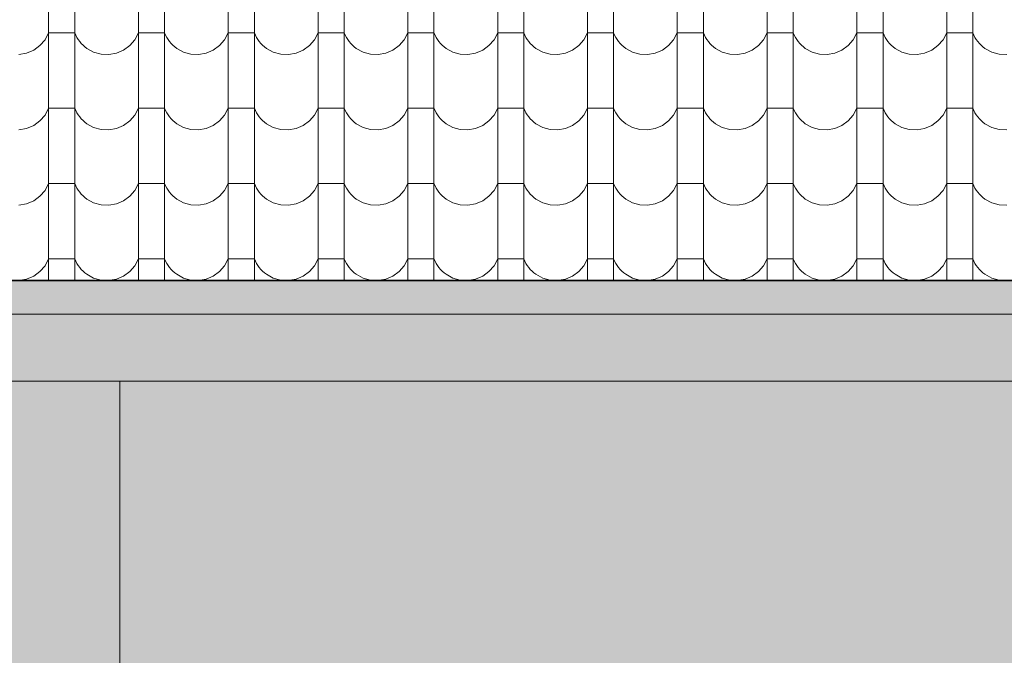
# Model space of a CAD drawing. Header units: millimetres. Extents: x -68772 to 137055, y -73300 to 19650.
# Tile 104 of 212: x 73473 to 75825, y -62055 to -60535. Entities that reach past the tile are written whole.
import ezdxf

# ---------------------------------------------------------------- set-up
doc = ezdxf.new("R2010")
doc.units = ezdxf.units.MM
doc.header["$MEASUREMENT"] = 0
for name, color, linetype, lineweight in [('Nowe_220-A Ściany_Nr_pióra__1', 7, 'Continuous', 18), ('Nowe_810-G Ogólne_Nr_pióra__1', 7, 'Continuous', 18), ('Nowe_810-G Ogólne_Nr_pióra__26', 13, 'Continuous', 18), ('Nowe_810-G Ogólne_Nr_pióra__9', 254, 'Continuous', 18)]:
    doc.layers.add(name, color=color, linetype=linetype, lineweight=lineweight)

# ---------------------------------------------------------------- blocks, each defined once
blk = doc.blocks.new('*X52')
at = {"layer": 'Nowe_810-G Ogólne_Nr_pióra__26', "color": 13, "linetype": 'Continuous', "lineweight": 18}
for p, q in [((73542.3, -60496.8), (73542.3, -60676.8)), ((73604.7, -60496.8), (73604.7, -60676.8)), ((73756.8, -60496.8), (73756.8, -60676.8)), ((73819.2, -60496.8), (73819.2, -60676.8)), ((73971.3, -60496.8), (73971.3, -60676.8)), ((74033.7, -60496.8), (74033.7, -60676.8)), ((74185.8, -60496.8), (74185.8, -60676.8)), ((74248.2, -60496.8), (74248.2, -60676.8)), ((74400.3, -60496.8), (74400.3, -60676.8)), ((74462.7, -60496.8), (74462.7, -60676.8)), ((74614.8, -60496.8), (74614.8, -60676.8)), ((74677.2, -60496.8), (74677.2, -60676.8)), ((74829.3, -60496.8), (74829.3, -60676.8)), ((74891.7, -60496.8), (74891.7, -60676.8)), ((75043.8, -60496.8), (75043.8, -60676.8)), ((75106.2, -60496.8), (75106.2, -60676.8)), ((75258.3, -60496.8), (75258.3, -60676.8)), ((75320.7, -60496.8), (75320.7, -60676.8)), ((75472.8, -60496.8), (75472.8, -60676.8)), ((75535.2, -60496.8), (75535.2, -60676.8)), ((75687.3, -60496.8), (75687.3, -60676.8)), ((75749.7, -60496.8), (75749.7, -60676.8)), ((73533.6, -60583.3), (73542.3, -60567)), ((73573.5, -60567), (73542.3, -60567)), ((73604.7, -60567), (73573.5, -60567)), ((73604.7, -60567), (73607.1, -60572.5)), ((73607.1, -60572.5), (73609.9, -60577.7)), ((73609.9, -60577.7), (73613, -60582.7)), ((73748.1, -60583.3), (73756.8, -60567)), ((73788, -60567), (73756.8, -60567)), ((73819.2, -60567), (73788, -60567)), ((73819.2, -60567), (73821.6, -60572.5)), ((73821.6, -60572.5), (73824.4, -60577.7)), ((73824.4, -60577.7), (73827.5, -60582.7)), ((73962.6, -60583.3), (73971.3, -60567)), ((74002.5, -60567), (73971.3, -60567)), ((74033.7, -60567), (74002.5, -60567)), ((74033.7, -60567), (74036.1, -60572.5)), ((74036.1, -60572.5), (74038.9, -60577.7)), ((74038.9, -60577.7), (74042, -60582.7)), ((74177.1, -60583.3), (74185.8, -60567)), ((74217, -60567), (74185.8, -60567)), ((74248.2, -60567), (74217, -60567)), ((74248.2, -60567), (74250.6, -60572.5)), ((74250.6, -60572.5), (74253.4, -60577.7)), ((74253.4, -60577.7), (74256.5, -60582.7)), ((74391.6, -60583.3), (74400.3, -60567)), ((74431.5, -60567), (74400.3, -60567)), ((74462.7, -60567), (74431.5, -60567)), ((74462.7, -60567), (74465.1, -60572.5)), ((74465.1, -60572.5), (74467.9, -60577.7)), ((74467.9, -60577.7), (74471, -60582.7)), ((74606.1, -60583.3), (74614.8, -60567)), ((74646, -60567), (74614.8, -60567)), ((74677.2, -60567), (74646, -60567)), ((74677.2, -60567), (74679.6, -60572.5)), ((74679.6, -60572.5), (74682.4, -60577.7)), ((74682.4, -60577.7), (74685.5, -60582.7)), ((74820.6, -60583.3), (74829.3, -60567)), ((74860.5, -60567), (74829.3, -60567)), ((74891.7, -60567), (74860.5, -60567)), ((74891.7, -60567), (74894.1, -60572.5)), ((74894.1, -60572.5), (74896.9, -60577.7)), ((74896.9, -60577.7), (74900, -60582.7)), ((75035.1, -60583.3), (75043.8, -60567)), ((75075, -60567), (75043.8, -60567)), ((75106.2, -60567), (75075, -60567)), ((75106.2, -60567), (75108.6, -60572.5)), ((75108.6, -60572.5), (75111.4, -60577.7)), ((75111.4, -60577.7), (75114.5, -60582.7)), ((75249.6, -60583.3), (75258.3, -60567)), ((75289.5, -60567), (75258.3, -60567)), ((75320.7, -60567), (75289.5, -60567)), ((75320.7, -60567), (75323.1, -60572.5)), ((75323.1, -60572.5), (75325.9, -60577.7)), ((75325.9, -60577.7), (75329, -60582.7)), ((75464.1, -60583.3), (75472.8, -60567)), ((75504, -60567), (75472.8, -60567)), ((75535.2, -60567), (75504, -60567)), ((75535.2, -60567), (75537.6, -60572.5)), ((75537.6, -60572.5), (75540.4, -60577.7)), ((75540.4, -60577.7), (75543.5, -60582.7)), ((75678.6, -60583.3), (75687.3, -60567)), ((75718.5, -60567), (75687.3, -60567)), ((75749.7, -60567), (75718.5, -60567)), ((75749.7, -60567), (75752.1, -60572.5)), ((75752.1, -60572.5), (75754.9, -60577.7)), ((75754.9, -60577.7), (75758, -60582.7)), ((73506.6, -60608.1), (73521.5, -60597.3)), ((73521.5, -60597.3), (73533.6, -60583.3)), ((73613, -60582.7), (73616.5, -60587.5)), ((73616.5, -60587.5), (73620.3, -60592)), ((73620.3, -60592), (73624.4, -60596.3)), ((73624.4, -60596.3), (73628.9, -60600.2)), ((73628.9, -60600.2), (73633.6, -60603.8)), ((73633.6, -60603.8), (73649.8, -60612.7)), ((73721.1, -60608.1), (73736, -60597.3)), ((73736, -60597.3), (73748.1, -60583.3)), ((73827.5, -60582.7), (73831, -60587.5)), ((73831, -60587.5), (73834.8, -60592)), ((73834.8, -60592), (73838.9, -60596.3)), ((73838.9, -60596.3), (73843.4, -60600.2)), ((73843.4, -60600.2), (73848.1, -60603.8)), ((73848.1, -60603.8), (73864.3, -60612.7)), ((73935.6, -60608.1), (73950.5, -60597.3)), ((73950.5, -60597.3), (73962.6, -60583.3)), ((74042, -60582.7), (74045.5, -60587.5)), ((74045.5, -60587.5), (74049.3, -60592)), ((74049.3, -60592), (74053.4, -60596.3)), ((74053.4, -60596.3), (74057.9, -60600.2)), ((74057.9, -60600.2), (74062.6, -60603.8)), ((74062.6, -60603.8), (74078.8, -60612.7)), ((74150.1, -60608.1), (74165, -60597.3)), ((74165, -60597.3), (74177.1, -60583.3)), ((74256.5, -60582.7), (74260, -60587.5)), ((74260, -60587.5), (74263.8, -60592)), ((74263.8, -60592), (74267.9, -60596.3)), ((74267.9, -60596.3), (74272.4, -60600.2)), ((74272.4, -60600.2), (74277.1, -60603.8)), ((74277.1, -60603.8), (74293.3, -60612.7)), ((74364.6, -60608.1), (74379.5, -60597.3)), ((74379.5, -60597.3), (74391.6, -60583.3)), ((74471, -60582.7), (74474.5, -60587.5)), ((74474.5, -60587.5), (74478.3, -60592)), ((74478.3, -60592), (74482.4, -60596.3)), ((74482.4, -60596.3), (74486.9, -60600.2)), ((74486.9, -60600.2), (74491.6, -60603.8)), ((74491.6, -60603.8), (74507.8, -60612.7)), ((74579.1, -60608.1), (74594, -60597.3)), ((74594, -60597.3), (74606.1, -60583.3)), ((74685.5, -60582.7), (74689, -60587.5)), ((74689, -60587.5), (74692.8, -60592)), ((74692.8, -60592), (74696.9, -60596.3)), ((74696.9, -60596.3), (74701.4, -60600.2)), ((74701.4, -60600.2), (74706.1, -60603.8)), ((74706.1, -60603.8), (74722.3, -60612.7)), ((74793.6, -60608.1), (74808.5, -60597.3)), ((74808.5, -60597.3), (74820.6, -60583.3)), ((74900, -60582.7), (74903.5, -60587.5)), ((74903.5, -60587.5), (74907.3, -60592)), ((74907.3, -60592), (74911.4, -60596.3)), ((74911.4, -60596.3), (74915.9, -60600.2)), ((74915.9, -60600.2), (74920.6, -60603.8)), ((74920.6, -60603.8), (74936.8, -60612.7)), ((75008.1, -60608.1), (75023, -60597.3)), ((75023, -60597.3), (75035.1, -60583.3)), ((75114.5, -60582.7), (75118, -60587.5)), ((75118, -60587.5), (75121.8, -60592)), ((75121.8, -60592), (75125.9, -60596.3)), ((75125.9, -60596.3), (75130.4, -60600.2)), ((75130.4, -60600.2), (75135.1, -60603.8)), ((75135.1, -60603.8), (75151.3, -60612.7)), ((75222.6, -60608.1), (75237.5, -60597.3)), ((75237.5, -60597.3), (75249.6, -60583.3)), ((75329, -60582.7), (75332.5, -60587.5)), ((75332.5, -60587.5), (75336.3, -60592)), ((75336.3, -60592), (75340.4, -60596.3)), ((75340.4, -60596.3), (75344.9, -60600.2)), ((75344.9, -60600.2), (75349.6, -60603.8)), ((75349.6, -60603.8), (75365.8, -60612.7)), ((75437.1, -60608.1), (75452, -60597.3)), ((75452, -60597.3), (75464.1, -60583.3)), ((75543.5, -60582.7), (75547, -60587.5)), ((75547, -60587.5), (75550.8, -60592)), ((75550.8, -60592), (75554.9, -60596.3)), ((75554.9, -60596.3), (75559.4, -60600.2)), ((75559.4, -60600.2), (75564.1, -60603.8)), ((75564.1, -60603.8), (75580.3, -60612.7)), ((75651.6, -60608.1), (75666.5, -60597.3)), ((75666.5, -60597.3), (75678.6, -60583.3)), ((75758, -60582.7), (75761.5, -60587.5)), ((75761.5, -60587.5), (75765.3, -60592)), ((75765.3, -60592), (75769.4, -60596.3)), ((75769.4, -60596.3), (75773.9, -60600.2)), ((75773.9, -60600.2), (75778.6, -60603.8)), ((75778.6, -60603.8), (75794.8, -60612.7)), ((73471.4, -60618.6), (73489.6, -60615.4)), ((73489.6, -60615.4), (73506.6, -60608.1)), ((73649.8, -60612.7), (73667.5, -60617.7)), ((73667.5, -60617.7), (73685.9, -60618.6)), ((73685.9, -60618.6), (73704.1, -60615.4)), ((73704.1, -60615.4), (73721.1, -60608.1)), ((73864.3, -60612.7), (73882, -60617.7)), ((73882, -60617.7), (73900.4, -60618.6)), ((73900.4, -60618.6), (73918.6, -60615.4)), ((73918.6, -60615.4), (73935.6, -60608.1)), ((74078.8, -60612.7), (74096.5, -60617.7)), ((74096.5, -60617.7), (74114.9, -60618.6)), ((74114.9, -60618.6), (74133.1, -60615.4)), ((74133.1, -60615.4), (74150.1, -60608.1)), ((74293.3, -60612.7), (74311, -60617.7)), ((74311, -60617.7), (74329.4, -60618.6)), ((74329.4, -60618.6), (74347.6, -60615.4)), ((74347.6, -60615.4), (74364.6, -60608.1)), ((74507.8, -60612.7), (74525.5, -60617.7)), ((74525.5, -60617.7), (74543.9, -60618.6)), ((74543.9, -60618.6), (74562.1, -60615.4)), ((74562.1, -60615.4), (74579.1, -60608.1)), ((74722.3, -60612.7), (74740, -60617.7)), ((74740, -60617.7), (74758.4, -60618.6)), ((74758.4, -60618.6), (74776.6, -60615.4)), ((74776.6, -60615.4), (74793.6, -60608.1)), ((74936.8, -60612.7), (74954.5, -60617.7)), ((74954.5, -60617.7), (74972.9, -60618.6)), ((74972.9, -60618.6), (74991.1, -60615.4)), ((74991.1, -60615.4), (75008.1, -60608.1)), ((75151.3, -60612.7), (75169, -60617.7)), ((75169, -60617.7), (75187.4, -60618.6)), ((75187.4, -60618.6), (75205.6, -60615.4)), ((75205.6, -60615.4), (75222.6, -60608.1)), ((75365.8, -60612.7), (75383.5, -60617.7)), ((75383.5, -60617.7), (75401.9, -60618.6)), ((75401.9, -60618.6), (75420.1, -60615.4)), ((75420.1, -60615.4), (75437.1, -60608.1)), ((75580.3, -60612.7), (75598, -60617.7)), ((75598, -60617.7), (75616.4, -60618.6)), ((75616.4, -60618.6), (75634.6, -60615.4)), ((75634.6, -60615.4), (75651.6, -60608.1)), ((75794.8, -60612.7), (75812.5, -60617.7)), ((75812.5, -60617.7), (75830.9, -60618.6)), ((73542.3, -60676.8), (73542.3, -60856.9)), ((73604.7, -60676.8), (73604.7, -60856.9)), ((73756.8, -60676.8), (73756.8, -60856.9)), ((73819.2, -60676.8), (73819.2, -60856.9)), ((73971.3, -60676.8), (73971.3, -60856.9)), ((74033.7, -60676.8), (74033.7, -60856.9)), ((74185.8, -60676.8), (74185.8, -60856.9)), ((74248.2, -60676.8), (74248.2, -60856.9)), ((74400.3, -60676.8), (74400.3, -60856.9)), ((74462.7, -60676.8), (74462.7, -60856.9)), ((74614.8, -60676.8), (74614.8, -60856.9)), ((74677.2, -60676.8), (74677.2, -60856.9)), ((74829.3, -60676.8), (74829.3, -60856.9)), ((74891.7, -60676.8), (74891.7, -60856.9)), ((75043.8, -60676.8), (75043.8, -60856.9)), ((75106.2, -60676.8), (75106.2, -60856.9)), ((75258.3, -60676.8), (75258.3, -60856.9)), ((75320.7, -60676.8), (75320.7, -60856.9)), ((75472.8, -60676.8), (75472.8, -60856.9)), ((75535.2, -60676.8), (75535.2, -60856.9)), ((75687.3, -60676.8), (75687.3, -60856.9)), ((75749.7, -60676.8), (75749.7, -60856.9)), ((73533.6, -60763.4), (73542.3, -60747.1)), ((73573.5, -60747.1), (73542.3, -60747.1)), ((73604.7, -60747.1), (73573.5, -60747.1)), ((73604.7, -60747.1), (73607.1, -60752.5)), ((73748.1, -60763.4), (73756.8, -60747.1)), ((73788, -60747.1), (73756.8, -60747.1)), ((73819.2, -60747.1), (73788, -60747.1)), ((73819.2, -60747.1), (73821.6, -60752.5)), ((73962.6, -60763.4), (73971.3, -60747.1)), ((74002.5, -60747.1), (73971.3, -60747.1)), ((74033.7, -60747.1), (74002.5, -60747.1)), ((74033.7, -60747.1), (74036.1, -60752.5)), ((74177.1, -60763.4), (74185.8, -60747.1)), ((74217, -60747.1), (74185.8, -60747.1)), ((74248.2, -60747.1), (74217, -60747.1)), ((74248.2, -60747.1), (74250.6, -60752.5)), ((74391.6, -60763.4), (74400.3, -60747.1)), ((74431.5, -60747.1), (74400.3, -60747.1)), ((74462.7, -60747.1), (74431.5, -60747.1)), ((74462.7, -60747.1), (74465.1, -60752.5)), ((74606.1, -60763.4), (74614.8, -60747.1)), ((74646, -60747.1), (74614.8, -60747.1)), ((74677.2, -60747.1), (74646, -60747.1)), ((74677.2, -60747.1), (74679.6, -60752.5)), ((74820.6, -60763.4), (74829.3, -60747.1)), ((74860.5, -60747.1), (74829.3, -60747.1)), ((74891.7, -60747.1), (74860.5, -60747.1)), ((74891.7, -60747.1), (74894.1, -60752.5)), ((75035.1, -60763.4), (75043.8, -60747.1)), ((75075, -60747.1), (75043.8, -60747.1)), ((75106.2, -60747.1), (75075, -60747.1)), ((75106.2, -60747.1), (75108.6, -60752.5)), ((75249.6, -60763.4), (75258.3, -60747.1)), ((75289.5, -60747.1), (75258.3, -60747.1)), ((75320.7, -60747.1), (75289.5, -60747.1)), ((75320.7, -60747.1), (75323.1, -60752.5)), ((75464.1, -60763.4), (75472.8, -60747.1)), ((75504, -60747.1), (75472.8, -60747.1)), ((75535.2, -60747.1), (75504, -60747.1)), ((75535.2, -60747.1), (75537.6, -60752.5)), ((75678.6, -60763.4), (75687.3, -60747.1)), ((75718.5, -60747.1), (75687.3, -60747.1)), ((75749.7, -60747.1), (75718.5, -60747.1)), ((75749.7, -60747.1), (75752.1, -60752.5)), ((73521.5, -60777.3), (73533.6, -60763.4)), ((73607.1, -60752.5), (73609.9, -60757.8)), ((73609.9, -60757.8), (73613, -60762.8)), ((73613, -60762.8), (73616.5, -60767.6)), ((73616.5, -60767.6), (73620.3, -60772.1)), ((73736, -60777.3), (73748.1, -60763.4)), ((73821.6, -60752.5), (73824.4, -60757.8)), ((73824.4, -60757.8), (73827.5, -60762.8)), ((73827.5, -60762.8), (73831, -60767.6)), ((73831, -60767.6), (73834.8, -60772.1)), ((73950.5, -60777.3), (73962.6, -60763.4)), ((74036.1, -60752.5), (74038.9, -60757.8)), ((74038.9, -60757.8), (74042, -60762.8)), ((74042, -60762.8), (74045.5, -60767.6)), ((74045.5, -60767.6), (74049.3, -60772.1)), ((74165, -60777.3), (74177.1, -60763.4)), ((74250.6, -60752.5), (74253.4, -60757.8)), ((74253.4, -60757.8), (74256.5, -60762.8)), ((74256.5, -60762.8), (74260, -60767.6)), ((74260, -60767.6), (74263.8, -60772.1)), ((74379.5, -60777.3), (74391.6, -60763.4)), ((74465.1, -60752.5), (74467.9, -60757.8)), ((74467.9, -60757.8), (74471, -60762.8)), ((74471, -60762.8), (74474.5, -60767.6)), ((74474.5, -60767.6), (74478.3, -60772.1)), ((74594, -60777.3), (74606.1, -60763.4)), ((74679.6, -60752.5), (74682.4, -60757.8)), ((74682.4, -60757.8), (74685.5, -60762.8)), ((74685.5, -60762.8), (74689, -60767.6)), ((74689, -60767.6), (74692.8, -60772.1)), ((74808.5, -60777.3), (74820.6, -60763.4)), ((74894.1, -60752.5), (74896.9, -60757.8)), ((74896.9, -60757.8), (74900, -60762.8)), ((74900, -60762.8), (74903.5, -60767.6)), ((74903.5, -60767.6), (74907.3, -60772.1)), ((75023, -60777.3), (75035.1, -60763.4)), ((75108.6, -60752.5), (75111.4, -60757.8)), ((75111.4, -60757.8), (75114.5, -60762.8)), ((75114.5, -60762.8), (75118, -60767.6)), ((75118, -60767.6), (75121.8, -60772.1)), ((75237.5, -60777.3), (75249.6, -60763.4)), ((75323.1, -60752.5), (75325.9, -60757.8)), ((75325.9, -60757.8), (75329, -60762.8)), ((75329, -60762.8), (75332.5, -60767.6)), ((75332.5, -60767.6), (75336.3, -60772.1)), ((75452, -60777.3), (75464.1, -60763.4)), ((75537.6, -60752.5), (75540.4, -60757.8)), ((75540.4, -60757.8), (75543.5, -60762.8)), ((75543.5, -60762.8), (75547, -60767.6)), ((75547, -60767.6), (75550.8, -60772.1)), ((75666.5, -60777.3), (75678.6, -60763.4)), ((75752.1, -60752.5), (75754.9, -60757.8)), ((75754.9, -60757.8), (75758, -60762.8)), ((75758, -60762.8), (75761.5, -60767.6)), ((75761.5, -60767.6), (75765.3, -60772.1)), ((73489.6, -60795.4), (73506.6, -60788.2)), ((73506.6, -60788.2), (73521.5, -60777.3)), ((73620.3, -60772.1), (73624.4, -60776.3)), ((73624.4, -60776.3), (73628.9, -60780.2)), ((73628.9, -60780.2), (73633.6, -60783.8)), ((73633.6, -60783.8), (73649.8, -60792.7)), ((73649.8, -60792.7), (73667.5, -60797.7)), ((73704.1, -60795.4), (73721.1, -60788.2)), ((73721.1, -60788.2), (73736, -60777.3)), ((73834.8, -60772.1), (73838.9, -60776.3)), ((73838.9, -60776.3), (73843.4, -60780.2)), ((73843.4, -60780.2), (73848.1, -60783.8)), ((73848.1, -60783.8), (73864.3, -60792.7)), ((73864.3, -60792.7), (73882, -60797.7)), ((73918.6, -60795.4), (73935.6, -60788.2)), ((73935.6, -60788.2), (73950.5, -60777.3)), ((74049.3, -60772.1), (74053.4, -60776.3)), ((74053.4, -60776.3), (74057.9, -60780.2)), ((74057.9, -60780.2), (74062.6, -60783.8)), ((74062.6, -60783.8), (74078.8, -60792.7)), ((74078.8, -60792.7), (74096.5, -60797.7)), ((74133.1, -60795.4), (74150.1, -60788.2)), ((74150.1, -60788.2), (74165, -60777.3)), ((74263.8, -60772.1), (74267.9, -60776.3)), ((74267.9, -60776.3), (74272.4, -60780.2)), ((74272.4, -60780.2), (74277.1, -60783.8)), ((74277.1, -60783.8), (74293.3, -60792.7)), ((74293.3, -60792.7), (74311, -60797.7)), ((74347.6, -60795.4), (74364.6, -60788.2)), ((74364.6, -60788.2), (74379.5, -60777.3)), ((74478.3, -60772.1), (74482.4, -60776.3)), ((74482.4, -60776.3), (74486.9, -60780.2)), ((74486.9, -60780.2), (74491.6, -60783.8)), ((74491.6, -60783.8), (74507.8, -60792.7)), ((74507.8, -60792.7), (74525.5, -60797.7)), ((74562.1, -60795.4), (74579.1, -60788.2)), ((74579.1, -60788.2), (74594, -60777.3)), ((74692.8, -60772.1), (74696.9, -60776.3)), ((74696.9, -60776.3), (74701.4, -60780.2)), ((74701.4, -60780.2), (74706.1, -60783.8)), ((74706.1, -60783.8), (74722.3, -60792.7)), ((74722.3, -60792.7), (74740, -60797.7)), ((74776.6, -60795.4), (74793.6, -60788.2)), ((74793.6, -60788.2), (74808.5, -60777.3)), ((74907.3, -60772.1), (74911.4, -60776.3)), ((74911.4, -60776.3), (74915.9, -60780.2)), ((74915.9, -60780.2), (74920.6, -60783.8)), ((74920.6, -60783.8), (74936.8, -60792.7)), ((74936.8, -60792.7), (74954.5, -60797.7)), ((74991.1, -60795.4), (75008.1, -60788.2)), ((75008.1, -60788.2), (75023, -60777.3)), ((75121.8, -60772.1), (75125.9, -60776.3)), ((75125.9, -60776.3), (75130.4, -60780.2)), ((75130.4, -60780.2), (75135.1, -60783.8)), ((75135.1, -60783.8), (75151.3, -60792.7)), ((75151.3, -60792.7), (75169, -60797.7)), ((75205.6, -60795.4), (75222.6, -60788.2)), ((75222.6, -60788.2), (75237.5, -60777.3)), ((75336.3, -60772.1), (75340.4, -60776.3)), ((75340.4, -60776.3), (75344.9, -60780.2)), ((75344.9, -60780.2), (75349.6, -60783.8)), ((75349.6, -60783.8), (75365.8, -60792.7)), ((75365.8, -60792.7), (75383.5, -60797.7)), ((75420.1, -60795.4), (75437.1, -60788.2)), ((75437.1, -60788.2), (75452, -60777.3)), ((75550.8, -60772.1), (75554.9, -60776.3)), ((75554.9, -60776.3), (75559.4, -60780.2)), ((75559.4, -60780.2), (75564.1, -60783.8)), ((75564.1, -60783.8), (75580.3, -60792.7)), ((75580.3, -60792.7), (75598, -60797.7)), ((75634.6, -60795.4), (75651.6, -60788.2)), ((75651.6, -60788.2), (75666.5, -60777.3)), ((75765.3, -60772.1), (75769.4, -60776.3)), ((75769.4, -60776.3), (75773.9, -60780.2)), ((75773.9, -60780.2), (75778.6, -60783.8)), ((75778.6, -60783.8), (75794.8, -60792.7)), ((75794.8, -60792.7), (75812.5, -60797.7)), ((73471.4, -60798.7), (73489.6, -60795.4)), ((73667.5, -60797.7), (73685.9, -60798.7)), ((73685.9, -60798.7), (73704.1, -60795.4)), ((73882, -60797.7), (73900.4, -60798.7)), ((73900.4, -60798.7), (73918.6, -60795.4)), ((74096.5, -60797.7), (74114.9, -60798.7)), ((74114.9, -60798.7), (74133.1, -60795.4)), ((74311, -60797.7), (74329.4, -60798.7)), ((74329.4, -60798.7), (74347.6, -60795.4)), ((74525.5, -60797.7), (74543.9, -60798.7)), ((74543.9, -60798.7), (74562.1, -60795.4)), ((74740, -60797.7), (74758.4, -60798.7)), ((74758.4, -60798.7), (74776.6, -60795.4)), ((74954.5, -60797.7), (74972.9, -60798.7)), ((74972.9, -60798.7), (74991.1, -60795.4)), ((75169, -60797.7), (75187.4, -60798.7)), ((75187.4, -60798.7), (75205.6, -60795.4)), ((75383.5, -60797.7), (75401.9, -60798.7)), ((75401.9, -60798.7), (75420.1, -60795.4)), ((75598, -60797.7), (75616.4, -60798.7)), ((75616.4, -60798.7), (75634.6, -60795.4)), ((75812.5, -60797.7), (75830.9, -60798.7)), ((73542.3, -60856.9), (73542.3, -61036.9)), ((73604.7, -60856.9), (73604.7, -61036.9)), ((73756.8, -60856.9), (73756.8, -61036.9)), ((73819.2, -60856.9), (73819.2, -61036.9)), ((73971.3, -60856.9), (73971.3, -61036.9)), ((74033.7, -60856.9), (74033.7, -61036.9)), ((74185.8, -60856.9), (74185.8, -61036.9)), ((74248.2, -60856.9), (74248.2, -61036.9)), ((74400.3, -60856.9), (74400.3, -61036.9)), ((74462.7, -60856.9), (74462.7, -61036.9)), ((74614.8, -60856.9), (74614.8, -61036.9)), ((74677.2, -60856.9), (74677.2, -61036.9)), ((74829.3, -60856.9), (74829.3, -61036.9)), ((74891.7, -60856.9), (74891.7, -61036.9)), ((75043.8, -60856.9), (75043.8, -61036.9)), ((75106.2, -60856.9), (75106.2, -61036.9)), ((75258.3, -60856.9), (75258.3, -61036.9)), ((75320.7, -60856.9), (75320.7, -61036.9)), ((75472.8, -60856.9), (75472.8, -61036.9)), ((75535.2, -60856.9), (75535.2, -61036.9)), ((75687.3, -60856.9), (75687.3, -61036.9)), ((75749.7, -60856.9), (75749.7, -61036.9)), ((73533.6, -60943.4), (73542.3, -60927.1)), ((73573.5, -60927.1), (73542.3, -60927.1)), ((73604.7, -60927.1), (73573.5, -60927.1)), ((73604.7, -60927.1), (73607.1, -60932.6)), ((73607.1, -60932.6), (73609.9, -60937.8)), ((73748.1, -60943.4), (73756.8, -60927.1)), ((73788, -60927.1), (73756.8, -60927.1)), ((73819.2, -60927.1), (73788, -60927.1)), ((73819.2, -60927.1), (73821.6, -60932.6)), ((73821.6, -60932.6), (73824.4, -60937.8)), ((73962.6, -60943.4), (73971.3, -60927.1)), ((74002.5, -60927.1), (73971.3, -60927.1)), ((74033.7, -60927.1), (74002.5, -60927.1)), ((74033.7, -60927.1), (74036.1, -60932.6)), ((74036.1, -60932.6), (74038.9, -60937.8)), ((74177.1, -60943.4), (74185.8, -60927.1)), ((74217, -60927.1), (74185.8, -60927.1)), ((74248.2, -60927.1), (74217, -60927.1)), ((74248.2, -60927.1), (74250.6, -60932.6)), ((74250.6, -60932.6), (74253.4, -60937.8)), ((74391.6, -60943.4), (74400.3, -60927.1)), ((74431.5, -60927.1), (74400.3, -60927.1)), ((74462.7, -60927.1), (74431.5, -60927.1)), ((74462.7, -60927.1), (74465.1, -60932.6)), ((74465.1, -60932.6), (74467.9, -60937.8)), ((74606.1, -60943.4), (74614.8, -60927.1)), ((74646, -60927.1), (74614.8, -60927.1)), ((74677.2, -60927.1), (74646, -60927.1)), ((74677.2, -60927.1), (74679.6, -60932.6)), ((74679.6, -60932.6), (74682.4, -60937.8)), ((74820.6, -60943.4), (74829.3, -60927.1)), ((74860.5, -60927.1), (74829.3, -60927.1)), ((74891.7, -60927.1), (74860.5, -60927.1)), ((74891.7, -60927.1), (74894.1, -60932.6)), ((74894.1, -60932.6), (74896.9, -60937.8)), ((75035.1, -60943.4), (75043.8, -60927.1)), ((75075, -60927.1), (75043.8, -60927.1)), ((75106.2, -60927.1), (75075, -60927.1)), ((75106.2, -60927.1), (75108.6, -60932.6)), ((75108.6, -60932.6), (75111.4, -60937.8)), ((75249.6, -60943.4), (75258.3, -60927.1)), ((75289.5, -60927.1), (75258.3, -60927.1)), ((75320.7, -60927.1), (75289.5, -60927.1)), ((75320.7, -60927.1), (75323.1, -60932.6)), ((75323.1, -60932.6), (75325.9, -60937.8)), ((75464.1, -60943.4), (75472.8, -60927.1)), ((75504, -60927.1), (75472.8, -60927.1)), ((75535.2, -60927.1), (75504, -60927.1)), ((75535.2, -60927.1), (75537.6, -60932.6)), ((75537.6, -60932.6), (75540.4, -60937.8)), ((75678.6, -60943.4), (75687.3, -60927.1)), ((75718.5, -60927.1), (75687.3, -60927.1)), ((75749.7, -60927.1), (75718.5, -60927.1)), ((75749.7, -60927.1), (75752.1, -60932.6)), ((75752.1, -60932.6), (75754.9, -60937.8)), ((73506.6, -60968.2), (73521.5, -60957.4)), ((73521.5, -60957.4), (73533.6, -60943.4)), ((73609.9, -60937.8), (73613, -60942.8)), ((73613, -60942.8), (73616.5, -60947.6)), ((73616.5, -60947.6), (73620.3, -60952.1)), ((73620.3, -60952.1), (73624.4, -60956.4)), ((73624.4, -60956.4), (73628.9, -60960.3)), ((73721.1, -60968.2), (73736, -60957.4)), ((73736, -60957.4), (73748.1, -60943.4)), ((73824.4, -60937.8), (73827.5, -60942.8)), ((73827.5, -60942.8), (73831, -60947.6)), ((73831, -60947.6), (73834.8, -60952.1)), ((73834.8, -60952.1), (73838.9, -60956.4)), ((73838.9, -60956.4), (73843.4, -60960.3)), ((73935.6, -60968.2), (73950.5, -60957.4)), ((73950.5, -60957.4), (73962.6, -60943.4)), ((74038.9, -60937.8), (74042, -60942.8)), ((74042, -60942.8), (74045.5, -60947.6)), ((74045.5, -60947.6), (74049.3, -60952.1)), ((74049.3, -60952.1), (74053.4, -60956.4)), ((74053.4, -60956.4), (74057.9, -60960.3)), ((74150.1, -60968.2), (74165, -60957.4)), ((74165, -60957.4), (74177.1, -60943.4)), ((74253.4, -60937.8), (74256.5, -60942.8)), ((74256.5, -60942.8), (74260, -60947.6)), ((74260, -60947.6), (74263.8, -60952.1)), ((74263.8, -60952.1), (74267.9, -60956.4)), ((74267.9, -60956.4), (74272.4, -60960.3)), ((74364.6, -60968.2), (74379.5, -60957.4)), ((74379.5, -60957.4), (74391.6, -60943.4)), ((74467.9, -60937.8), (74471, -60942.8)), ((74471, -60942.8), (74474.5, -60947.6)), ((74474.5, -60947.6), (74478.3, -60952.1)), ((74478.3, -60952.1), (74482.4, -60956.4)), ((74482.4, -60956.4), (74486.9, -60960.3)), ((74579.1, -60968.2), (74594, -60957.4)), ((74594, -60957.4), (74606.1, -60943.4)), ((74682.4, -60937.8), (74685.5, -60942.8)), ((74685.5, -60942.8), (74689, -60947.6)), ((74689, -60947.6), (74692.8, -60952.1)), ((74692.8, -60952.1), (74696.9, -60956.4)), ((74696.9, -60956.4), (74701.4, -60960.3)), ((74793.6, -60968.2), (74808.5, -60957.4)), ((74808.5, -60957.4), (74820.6, -60943.4)), ((74896.9, -60937.8), (74900, -60942.8)), ((74900, -60942.8), (74903.5, -60947.6)), ((74903.5, -60947.6), (74907.3, -60952.1)), ((74907.3, -60952.1), (74911.4, -60956.4)), ((74911.4, -60956.4), (74915.9, -60960.3)), ((75008.1, -60968.2), (75023, -60957.4)), ((75023, -60957.4), (75035.1, -60943.4)), ((75111.4, -60937.8), (75114.5, -60942.8)), ((75114.5, -60942.8), (75118, -60947.6)), ((75118, -60947.6), (75121.8, -60952.1)), ((75121.8, -60952.1), (75125.9, -60956.4)), ((75125.9, -60956.4), (75130.4, -60960.3)), ((75222.6, -60968.2), (75237.5, -60957.4)), ((75237.5, -60957.4), (75249.6, -60943.4)), ((75325.9, -60937.8), (75329, -60942.8)), ((75329, -60942.8), (75332.5, -60947.6)), ((75332.5, -60947.6), (75336.3, -60952.1)), ((75336.3, -60952.1), (75340.4, -60956.4)), ((75340.4, -60956.4), (75344.9, -60960.3)), ((75437.1, -60968.2), (75452, -60957.4)), ((75452, -60957.4), (75464.1, -60943.4)), ((75540.4, -60937.8), (75543.5, -60942.8)), ((75543.5, -60942.8), (75547, -60947.6)), ((75547, -60947.6), (75550.8, -60952.1)), ((75550.8, -60952.1), (75554.9, -60956.4)), ((75554.9, -60956.4), (75559.4, -60960.3)), ((75651.6, -60968.2), (75666.5, -60957.4)), ((75666.5, -60957.4), (75678.6, -60943.4)), ((75754.9, -60937.8), (75758, -60942.8)), ((75758, -60942.8), (75761.5, -60947.6)), ((75761.5, -60947.6), (75765.3, -60952.1)), ((75765.3, -60952.1), (75769.4, -60956.4)), ((75769.4, -60956.4), (75773.9, -60960.3)), ((73471.4, -60978.7), (73489.6, -60975.5)), ((73489.6, -60975.5), (73506.6, -60968.2)), ((73628.9, -60960.3), (73633.6, -60963.9)), ((73633.6, -60963.9), (73649.8, -60972.8)), ((73649.8, -60972.8), (73667.5, -60977.8)), ((73667.5, -60977.8), (73685.9, -60978.7)), ((73685.9, -60978.7), (73704.1, -60975.5)), ((73704.1, -60975.5), (73721.1, -60968.2)), ((73843.4, -60960.3), (73848.1, -60963.9)), ((73848.1, -60963.9), (73864.3, -60972.8)), ((73864.3, -60972.8), (73882, -60977.8)), ((73882, -60977.8), (73900.4, -60978.7)), ((73900.4, -60978.7), (73918.6, -60975.5)), ((73918.6, -60975.5), (73935.6, -60968.2)), ((74057.9, -60960.3), (74062.6, -60963.9)), ((74062.6, -60963.9), (74078.8, -60972.8)), ((74078.8, -60972.8), (74096.5, -60977.8)), ((74096.5, -60977.8), (74114.9, -60978.7)), ((74114.9, -60978.7), (74133.1, -60975.5)), ((74133.1, -60975.5), (74150.1, -60968.2)), ((74272.4, -60960.3), (74277.1, -60963.9)), ((74277.1, -60963.9), (74293.3, -60972.8)), ((74293.3, -60972.8), (74311, -60977.8)), ((74311, -60977.8), (74329.4, -60978.7)), ((74329.4, -60978.7), (74347.6, -60975.5)), ((74347.6, -60975.5), (74364.6, -60968.2)), ((74486.9, -60960.3), (74491.6, -60963.9)), ((74491.6, -60963.9), (74507.8, -60972.8)), ((74507.8, -60972.8), (74525.5, -60977.8)), ((74525.5, -60977.8), (74543.9, -60978.7)), ((74543.9, -60978.7), (74562.1, -60975.5)), ((74562.1, -60975.5), (74579.1, -60968.2)), ((74701.4, -60960.3), (74706.1, -60963.9)), ((74706.1, -60963.9), (74722.3, -60972.8)), ((74722.3, -60972.8), (74740, -60977.8)), ((74740, -60977.8), (74758.4, -60978.7)), ((74758.4, -60978.7), (74776.6, -60975.5)), ((74776.6, -60975.5), (74793.6, -60968.2)), ((74915.9, -60960.3), (74920.6, -60963.9)), ((74920.6, -60963.9), (74936.8, -60972.8)), ((74936.8, -60972.8), (74954.5, -60977.8)), ((74954.5, -60977.8), (74972.9, -60978.7)), ((74972.9, -60978.7), (74991.1, -60975.5)), ((74991.1, -60975.5), (75008.1, -60968.2)), ((75130.4, -60960.3), (75135.1, -60963.9)), ((75135.1, -60963.9), (75151.3, -60972.8)), ((75151.3, -60972.8), (75169, -60977.8)), ((75169, -60977.8), (75187.4, -60978.7)), ((75187.4, -60978.7), (75205.6, -60975.5)), ((75205.6, -60975.5), (75222.6, -60968.2)), ((75344.9, -60960.3), (75349.6, -60963.9)), ((75349.6, -60963.9), (75365.8, -60972.8)), ((75365.8, -60972.8), (75383.5, -60977.8)), ((75383.5, -60977.8), (75401.9, -60978.7)), ((75401.9, -60978.7), (75420.1, -60975.5)), ((75420.1, -60975.5), (75437.1, -60968.2)), ((75559.4, -60960.3), (75564.1, -60963.9)), ((75564.1, -60963.9), (75580.3, -60972.8)), ((75580.3, -60972.8), (75598, -60977.8)), ((75598, -60977.8), (75616.4, -60978.7)), ((75616.4, -60978.7), (75634.6, -60975.5)), ((75634.6, -60975.5), (75651.6, -60968.2)), ((75773.9, -60960.3), (75778.6, -60963.9)), ((75778.6, -60963.9), (75794.8, -60972.8)), ((75794.8, -60972.8), (75812.5, -60977.8)), ((75812.5, -60977.8), (75830.9, -60978.7)), ((73542.3, -61036.9), (73542.3, -61158.2)), ((73604.7, -61036.9), (73604.7, -61158.2)), ((73756.8, -61036.9), (73756.8, -61158.2)), ((73819.2, -61036.9), (73819.2, -61158.2)), ((73971.3, -61036.9), (73971.3, -61158.2)), ((74033.7, -61036.9), (74033.7, -61158.2)), ((74185.8, -61036.9), (74185.8, -61158.2)), ((74248.2, -61036.9), (74248.2, -61158.2)), ((74400.3, -61036.9), (74400.3, -61158.2)), ((74462.7, -61036.9), (74462.7, -61158.2)), ((74614.8, -61036.9), (74614.8, -61158.2)), ((74677.2, -61036.9), (74677.2, -61158.2)), ((74829.3, -61036.9), (74829.3, -61158.2)), ((74891.7, -61036.9), (74891.7, -61158.2)), ((75043.8, -61036.9), (75043.8, -61158.2)), ((75106.2, -61036.9), (75106.2, -61158.2)), ((75258.3, -61036.9), (75258.3, -61158.2)), ((75320.7, -61036.9), (75320.7, -61158.2)), ((75472.8, -61036.9), (75472.8, -61158.2)), ((75535.2, -61036.9), (75535.2, -61158.2)), ((75687.3, -61036.9), (75687.3, -61158.2)), ((75749.7, -61036.9), (75749.7, -61158.2)), ((73533.6, -61123.5), (73542.3, -61107.2)), ((73573.5, -61107.2), (73542.3, -61107.2)), ((73604.7, -61107.2), (73573.5, -61107.2)), ((73604.7, -61107.2), (73607.1, -61112.6)), ((73607.1, -61112.6), (73609.9, -61117.9)), ((73609.9, -61117.9), (73613, -61122.9)), ((73613, -61122.9), (73616.5, -61127.7)), ((73748.1, -61123.5), (73756.8, -61107.2)), ((73788, -61107.2), (73756.8, -61107.2)), ((73819.2, -61107.2), (73788, -61107.2)), ((73819.2, -61107.2), (73821.6, -61112.6)), ((73821.6, -61112.6), (73824.4, -61117.9)), ((73824.4, -61117.9), (73827.5, -61122.9)), ((73827.5, -61122.9), (73831, -61127.7)), ((73962.6, -61123.5), (73971.3, -61107.2)), ((74002.5, -61107.2), (73971.3, -61107.2)), ((74033.7, -61107.2), (74002.5, -61107.2)), ((74033.7, -61107.2), (74036.1, -61112.6)), ((74036.1, -61112.6), (74038.9, -61117.9)), ((74038.9, -61117.9), (74042, -61122.9)), ((74042, -61122.9), (74045.5, -61127.7)), ((74177.1, -61123.5), (74185.8, -61107.2)), ((74217, -61107.2), (74185.8, -61107.2)), ((74248.2, -61107.2), (74217, -61107.2)), ((74248.2, -61107.2), (74250.6, -61112.6)), ((74250.6, -61112.6), (74253.4, -61117.9)), ((74253.4, -61117.9), (74256.5, -61122.9)), ((74256.5, -61122.9), (74260, -61127.7)), ((74391.6, -61123.5), (74400.3, -61107.2)), ((74431.5, -61107.2), (74400.3, -61107.2)), ((74462.7, -61107.2), (74431.5, -61107.2)), ((74462.7, -61107.2), (74465.1, -61112.6)), ((74465.1, -61112.6), (74467.9, -61117.9)), ((74467.9, -61117.9), (74471, -61122.9)), ((74471, -61122.9), (74474.5, -61127.7)), ((74606.1, -61123.5), (74614.8, -61107.2)), ((74646, -61107.2), (74614.8, -61107.2)), ((74677.2, -61107.2), (74646, -61107.2)), ((74677.2, -61107.2), (74679.6, -61112.6)), ((74679.6, -61112.6), (74682.4, -61117.9)), ((74682.4, -61117.9), (74685.5, -61122.9)), ((74685.5, -61122.9), (74689, -61127.7)), ((74820.6, -61123.5), (74829.3, -61107.2)), ((74860.5, -61107.2), (74829.3, -61107.2)), ((74891.7, -61107.2), (74860.5, -61107.2)), ((74891.7, -61107.2), (74894.1, -61112.6)), ((74894.1, -61112.6), (74896.9, -61117.9)), ((74896.9, -61117.9), (74900, -61122.9)), ((74900, -61122.9), (74903.5, -61127.7)), ((75035.1, -61123.5), (75043.8, -61107.2)), ((75075, -61107.2), (75043.8, -61107.2)), ((75106.2, -61107.2), (75075, -61107.2)), ((75106.2, -61107.2), (75108.6, -61112.6)), ((75108.6, -61112.6), (75111.4, -61117.9)), ((75111.4, -61117.9), (75114.5, -61122.9)), ((75114.5, -61122.9), (75118, -61127.7)), ((75249.6, -61123.5), (75258.3, -61107.2)), ((75289.5, -61107.2), (75258.3, -61107.2)), ((75320.7, -61107.2), (75289.5, -61107.2)), ((75320.7, -61107.2), (75323.1, -61112.6)), ((75323.1, -61112.6), (75325.9, -61117.9)), ((75325.9, -61117.9), (75329, -61122.9)), ((75329, -61122.9), (75332.5, -61127.7)), ((75464.1, -61123.5), (75472.8, -61107.2)), ((75504, -61107.2), (75472.8, -61107.2)), ((75535.2, -61107.2), (75504, -61107.2)), ((75535.2, -61107.2), (75537.6, -61112.6)), ((75537.6, -61112.6), (75540.4, -61117.9)), ((75540.4, -61117.9), (75543.5, -61122.9)), ((75543.5, -61122.9), (75547, -61127.7)), ((75678.6, -61123.5), (75687.3, -61107.2)), ((75718.5, -61107.2), (75687.3, -61107.2)), ((75749.7, -61107.2), (75718.5, -61107.2)), ((75749.7, -61107.2), (75752.1, -61112.6)), ((75752.1, -61112.6), (75754.9, -61117.9)), ((75754.9, -61117.9), (75758, -61122.9)), ((75758, -61122.9), (75761.5, -61127.7)), ((73506.6, -61148.3), (73521.5, -61137.4)), ((73521.5, -61137.4), (73533.6, -61123.5)), ((73616.5, -61127.7), (73620.3, -61132.2)), ((73620.3, -61132.2), (73624.4, -61136.4)), ((73624.4, -61136.4), (73628.9, -61140.3)), ((73628.9, -61140.3), (73633.6, -61143.9)), ((73633.6, -61143.9), (73649.8, -61152.8)), ((73721.1, -61148.3), (73736, -61137.4)), ((73736, -61137.4), (73748.1, -61123.5)), ((73831, -61127.7), (73834.8, -61132.2)), ((73834.8, -61132.2), (73838.9, -61136.4)), ((73838.9, -61136.4), (73843.4, -61140.3)), ((73843.4, -61140.3), (73848.1, -61143.9)), ((73848.1, -61143.9), (73864.3, -61152.8)), ((73935.6, -61148.3), (73950.5, -61137.4)), ((73950.5, -61137.4), (73962.6, -61123.5)), ((74045.5, -61127.7), (74049.3, -61132.2)), ((74049.3, -61132.2), (74053.4, -61136.4)), ((74053.4, -61136.4), (74057.9, -61140.3)), ((74057.9, -61140.3), (74062.6, -61143.9)), ((74062.6, -61143.9), (74078.8, -61152.8)), ((74150.1, -61148.3), (74165, -61137.4)), ((74165, -61137.4), (74177.1, -61123.5)), ((74260, -61127.7), (74263.8, -61132.2)), ((74263.8, -61132.2), (74267.9, -61136.4)), ((74267.9, -61136.4), (74272.4, -61140.3)), ((74272.4, -61140.3), (74277.1, -61143.9)), ((74277.1, -61143.9), (74293.3, -61152.8)), ((74364.6, -61148.3), (74379.5, -61137.4)), ((74379.5, -61137.4), (74391.6, -61123.5)), ((74474.5, -61127.7), (74478.3, -61132.2)), ((74478.3, -61132.2), (74482.4, -61136.4)), ((74482.4, -61136.4), (74486.9, -61140.3)), ((74486.9, -61140.3), (74491.6, -61143.9)), ((74491.6, -61143.9), (74507.8, -61152.8)), ((74579.1, -61148.3), (74594, -61137.4)), ((74594, -61137.4), (74606.1, -61123.5)), ((74689, -61127.7), (74692.8, -61132.2)), ((74692.8, -61132.2), (74696.9, -61136.4)), ((74696.9, -61136.4), (74701.4, -61140.3)), ((74701.4, -61140.3), (74706.1, -61143.9)), ((74706.1, -61143.9), (74722.3, -61152.8)), ((74793.6, -61148.3), (74808.5, -61137.4)), ((74808.5, -61137.4), (74820.6, -61123.5)), ((74903.5, -61127.7), (74907.3, -61132.2)), ((74907.3, -61132.2), (74911.4, -61136.4)), ((74911.4, -61136.4), (74915.9, -61140.3)), ((74915.9, -61140.3), (74920.6, -61143.9)), ((74920.6, -61143.9), (74936.8, -61152.8)), ((75008.1, -61148.3), (75023, -61137.4)), ((75023, -61137.4), (75035.1, -61123.5)), ((75118, -61127.7), (75121.8, -61132.2)), ((75121.8, -61132.2), (75125.9, -61136.4)), ((75125.9, -61136.4), (75130.4, -61140.3)), ((75130.4, -61140.3), (75135.1, -61143.9)), ((75135.1, -61143.9), (75151.3, -61152.8)), ((75222.6, -61148.3), (75237.5, -61137.4)), ((75237.5, -61137.4), (75249.6, -61123.5)), ((75332.5, -61127.7), (75336.3, -61132.2)), ((75336.3, -61132.2), (75340.4, -61136.4)), ((75340.4, -61136.4), (75344.9, -61140.3)), ((75344.9, -61140.3), (75349.6, -61143.9)), ((75349.6, -61143.9), (75365.8, -61152.8)), ((75437.1, -61148.3), (75452, -61137.4)), ((75452, -61137.4), (75464.1, -61123.5)), ((75547, -61127.7), (75550.8, -61132.2)), ((75550.8, -61132.2), (75554.9, -61136.4)), ((75554.9, -61136.4), (75559.4, -61140.3)), ((75559.4, -61140.3), (75564.1, -61143.9)), ((75564.1, -61143.9), (75580.3, -61152.8)), ((75651.6, -61148.3), (75666.5, -61137.4)), ((75666.5, -61137.4), (75678.6, -61123.5)), ((75761.5, -61127.7), (75765.3, -61132.2)), ((75765.3, -61132.2), (75769.4, -61136.4)), ((75769.4, -61136.4), (75773.9, -61140.3)), ((75773.9, -61140.3), (75778.6, -61143.9)), ((75778.6, -61143.9), (75794.8, -61152.8)), ((73474.8, -61158.2), (73489.6, -61155.5)), ((73489.6, -61155.5), (73506.6, -61148.3)), ((73649.8, -61152.8), (73667.5, -61157.8)), ((73667.5, -61157.8), (73673.9, -61158.2)), ((73689.3, -61158.2), (73704.1, -61155.5)), ((73704.1, -61155.5), (73721.1, -61148.3)), ((73864.3, -61152.8), (73882, -61157.8)), ((73882, -61157.8), (73888.4, -61158.2)), ((73903.8, -61158.2), (73918.6, -61155.5)), ((73918.6, -61155.5), (73935.6, -61148.3)), ((74078.8, -61152.8), (74096.5, -61157.8)), ((74096.5, -61157.8), (74102.9, -61158.2)), ((74118.3, -61158.2), (74133.1, -61155.5)), ((74133.1, -61155.5), (74150.1, -61148.3)), ((74293.3, -61152.8), (74311, -61157.8)), ((74311, -61157.8), (74317.4, -61158.2)), ((74332.8, -61158.2), (74347.6, -61155.5)), ((74347.6, -61155.5), (74364.6, -61148.3)), ((74507.8, -61152.8), (74525.5, -61157.8)), ((74525.5, -61157.8), (74531.9, -61158.2)), ((74547.3, -61158.2), (74562.1, -61155.5)), ((74562.1, -61155.5), (74579.1, -61148.3)), ((74722.3, -61152.8), (74740, -61157.8)), ((74740, -61157.8), (74746.4, -61158.2)), ((74761.8, -61158.2), (74776.6, -61155.5)), ((74776.6, -61155.5), (74793.6, -61148.3)), ((74936.8, -61152.8), (74954.5, -61157.8)), ((74954.5, -61157.8), (74960.9, -61158.2)), ((74976.3, -61158.2), (74991.1, -61155.5)), ((74991.1, -61155.5), (75008.1, -61148.3)), ((75151.3, -61152.8), (75169, -61157.8)), ((75169, -61157.8), (75175.4, -61158.2)), ((75190.8, -61158.2), (75205.6, -61155.5)), ((75205.6, -61155.5), (75222.6, -61148.3)), ((75365.8, -61152.8), (75383.5, -61157.8)), ((75383.5, -61157.8), (75389.9, -61158.2)), ((75405.3, -61158.2), (75420.1, -61155.5)), ((75420.1, -61155.5), (75437.1, -61148.3)), ((75580.3, -61152.8), (75598, -61157.8)), ((75598, -61157.8), (75604.4, -61158.2)), ((75619.8, -61158.2), (75634.6, -61155.5)), ((75634.6, -61155.5), (75651.6, -61148.3)), ((75794.8, -61152.8), (75812.5, -61157.8)), ((75812.5, -61157.8), (75818.9, -61158.2))]:
    blk.add_line(p, q, dxfattribs=at)
blk = doc.blocks.new('Wypełnienie_4', base_point=(0, 2000))
at = {"layer": 'Nowe_810-G Ogólne_Nr_pióra__1', "color": 7, "linetype": 'Continuous', "lineweight": 18}
blk.add_line((77826.9, -61158.2), (64112.4, -61158.2), dxfattribs=at)
at = {"layer": 'Nowe_810-G Ogólne_Nr_pióra__26', "color": 13, "linetype": 'Continuous', "lineweight": 18}
blk.add_blockref('*X52', (0, 0), dxfattribs=at)

msp = doc.modelspace()

# ---------------------------------------------------------------- hatches: boundary and pattern name
at = {"layer": 'Nowe_810-G Ogólne_Nr_pióra__26', "linetype": 'Continuous', "lineweight": 18}
for points in [[(64112.4, -61399), (64112.4, -61159.2), (77849.6, -61159.2), (77849.6, -61399)], [(90692.9, -61239.2), (86681, -61239.2), (86598.2, -61297.2), (86448.2, -61266.7), (86441.8, -61239.2), (86249.5, -61239.2), (86243.6, -61266.8), (86097.2, -61296.5), (86014.8, -61239.2), (64112.4, -61239.2), (64112.4, -61399), (90692.9, -61399)]]:
    msp.add_hatch(color=13, dxfattribs=at).paths.add_polyline_path(points)
at = {"layer": 'Nowe_810-G Ogólne_Nr_pióra__9', "linetype": 'Continuous', "lineweight": 18}
for points in [[(70455.9, -62136.7), (73112.4, -62136.7), (73112.4, -65679.2), (73712.4, -65679.2), (73712.4, -61399), (70455.9, -61399)], [(73712.4, -62136.7), (76515, -62136.7), (76515, -65679.2), (77115, -65679.2), (77115, -61399), (73712.4, -61399)]]:
    msp.add_hatch(color=254, dxfattribs=at).paths.add_polyline_path(points)

# ---------------------------------------------------------------- linework, layer by layer
at = {"layer": 'Nowe_220-A Ściany_Nr_pióra__1', "color": 7, "linetype": 'Continuous', "lineweight": 18}
msp.add_line((73712.4, -65679.2), (73712.4, -61399), dxfattribs=at)
at = {"layer": 'Nowe_810-G Ogólne_Nr_pióra__1', "color": 7, "linetype": 'Continuous', "lineweight": 18}
msp.add_line((81579.5, -61239.2), (70672.3, -61238.6), dxfattribs=at)
at = {"layer": 'Nowe_810-G Ogólne_Nr_pióra__1', "color": 7, "linetype": 'Continuous', "lineweight": 18, "flags": 128}
for points in [[(64112.4, -61399), (64112.4, -61159.2), (77849.6, -61159.2), (77849.6, -61399)], [(90692.9, -61239.2), (86681, -61239.2), (86598.2, -61297.2), (86448.2, -61266.7), (86441.8, -61239.2), (86249.5, -61239.2), (86243.6, -61266.8), (86097.2, -61296.5), (86014.8, -61239.2), (64112.4, -61239.2), (64112.4, -61399), (90692.9, -61399)]]:
    msp.add_lwpolyline(points, close=True, dxfattribs=at)

# ---------------------------------------------------------------- block references
at = {"layer": 'Nowe_810-G Ogólne_Nr_pióra__26', "color": 13, "linetype": 'Continuous', "lineweight": 18}
msp.add_blockref('Wypełnienie_4', (0, 2000), dxfattribs=at)

doc.saveas('drawing.dxf')
